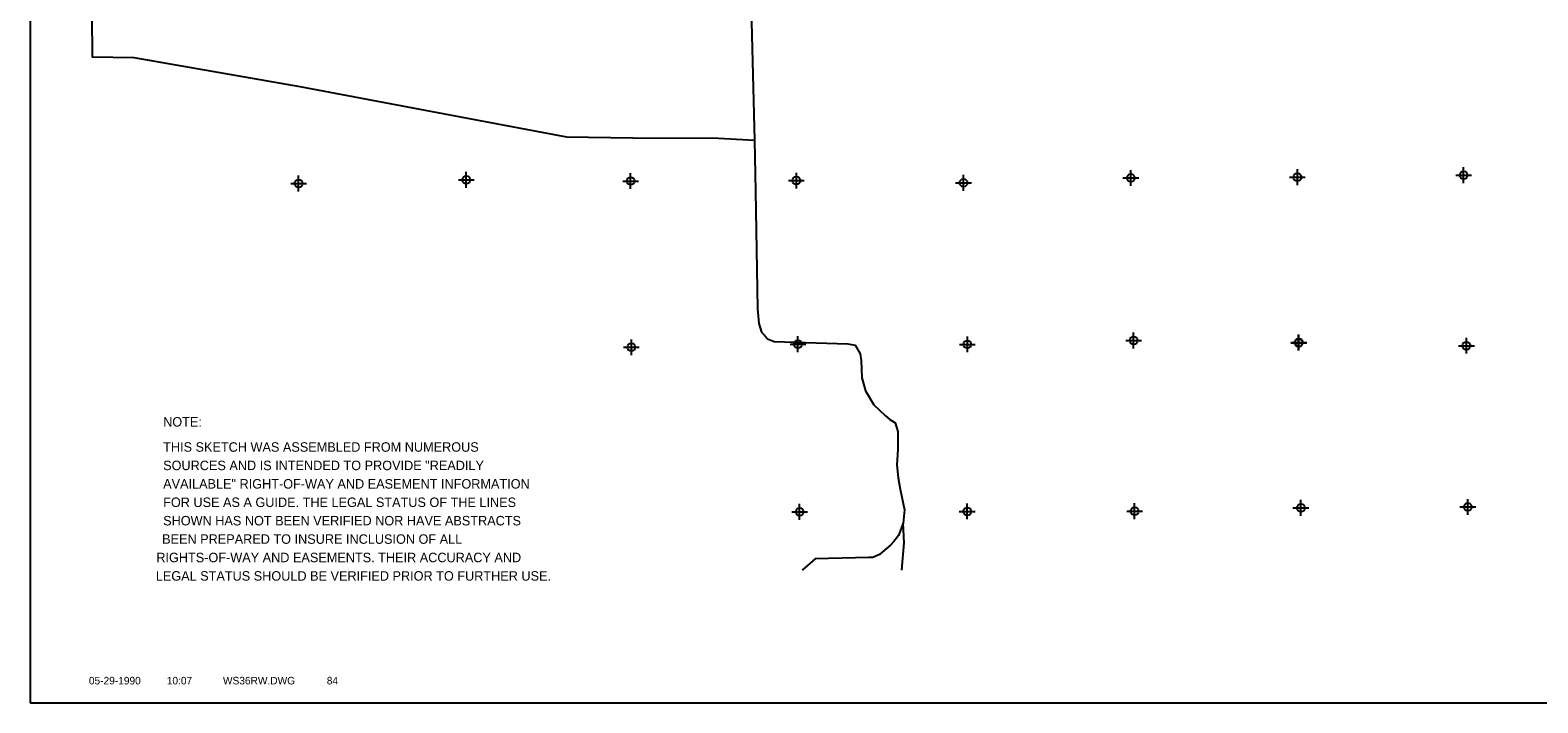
# Model space of a CAD drawing. Extents: x 237786 to 333786, y 832813 to 896850.
# Tile 1 of 3: x 237786 to 285495, y 833850 to 855141. Entities that reach past the tile are written whole.
import ezdxf
from ezdxf.enums import TextEntityAlignment as Align

# ---------------------------------------------------------------- set-up
doc = ezdxf.new("R2010")
doc.units = 0
doc.header["$LTSCALE"] = 800
doc.header["$PDMODE"] = 34
doc.header["$PDSIZE"] = 250
doc.layers.get('0').update_dxf_attribs({"linetype": 'CONTINUOUS'})
for name, color, linetype in [('BORDER', 1, 'CONTINUOUS'), ('MAJROADS', 9, 'CONTINUOUS'), ('SEC', 2, 'CONTINUOUS'), ('TEXT', 7, 'CONTINUOUS')]:
    doc.layers.add(name, color=color, linetype=linetype)

# ---------------------------------------------------------------- blocks, each defined once
blk = doc.blocks.new('LOGON')
at = {"color": 0}
blk.add_attdef('DATE', text='', height=1, dxfattribs=at).set_placement((-1.87, 1.76), align=Align.RIGHT)
for tag, p in [('TIME', (1.56, 1.76)), ('DRAWING', (8.97, 1.76)), ('OPERATOR', (22.66, 1.76))]:
    blk.add_attdef(tag, p, '', height=1, dxfattribs=at)
blk = doc.blocks.new('RWNOTE')
at = {"layer": 'TEXT', "color": 0}
for s, p in [('NOTE:', (0, 0)), ('THIS SKETCH WAS ASSEMBLED FROM NUMEROUS', (0, -796)), ('SOURCES AND IS INTENDED TO PROVIDE "READILY', (0, -1379)), ('AVAILABLE" RIGHT-OF-WAY AND EASEMENT INFORMATION ', (0, -1962)), ('FOR USE AS A GUIDE. THE LEGAL STATUS OF THE LINES', (0, -2545)), ('SHOWN HAS NOT BEEN VERIFIED NOR HAVE ABSTRACTS ', (0, -3128)), ('BEEN PREPARED TO INSURE INCLUSION OF ALL', (-33, -3710)), (' RIGHTS-OF-WAY AND EASEMENTS. THEIR ACCURACY AND ', (-328, -4293)), (' LEGAL STATUS SHOULD BE VERIFIED PRIOR TO FURTHER USE.', (-344, -4876))]:
    blk.add_text(s, height=300, dxfattribs=at).set_placement(p)

msp = doc.modelspace()

# ---------------------------------------------------------------- linework, layer by layer
at = {"layer": 'BORDER', "color": 0}
msp.add_lwpolyline([(237786, 833850), (333786, 833850), (333786, 896850), (237786, 896850)], close=True, dxfattribs=at)
at = {"layer": 'MAJROADS', "color": 0}
for points in [[(239735, 855600), (239750, 854292), (241065, 854274), (246321, 853355), (251625, 852360), (254763, 851766), (256858, 851734), (259564, 851722), (260703, 851654)], [(260600, 855803), (260703, 851654), (260741, 850045), (260797, 846325), (260844, 845855), (260934, 845578), (261009, 845502), (261117, 845375), (261326, 845282), (261661, 845279), (263663, 845214), (263897, 845170), (264054, 844892), (264078, 844683), (264107, 844138), (264221, 843726), (264486, 843280), (264852, 842934), (264994, 842816), (265161, 842714), (265242, 842437), (265241, 842202), (265246, 841867), (265209, 841381), (265256, 840970), (265321, 840610), (265450, 839963), (265413, 839536), (265259, 839144), (265116, 838952), (265006, 838836), (264820, 838678), (264668, 838545), (264450, 838454), (264324, 838455), (262631, 838409), (262217, 838045)], [(265374, 838045), (265442, 838916), (265413, 839536)]]:
    msp.add_lwpolyline(points, dxfattribs=at)
at = {"layer": 'SEC', "color": 0}
for p in [(272616, 850464), (277886, 850486), (283148, 850550), (246281, 850289), (251586, 850402), (256788, 850366), (262033, 850379), (267320, 850309), (262081, 845201), (267443, 845197), (272705, 845320), (277925, 845249), (277933, 845258), (256810, 845104), (283236, 845154), (267439, 839910), (272735, 839915), (277997, 840021), (283281, 840050), (262136, 839897)]:
    msp.add_point(p, dxfattribs=at)

# ---------------------------------------------------------------- block references
at = {"layer": 'TEXT', "color": 0}
msp.add_blockref('RWNOTE', (241995, 842594), dxfattribs=at)
at = {"layer": 'TEXT', "color": 0, "xscale": 240, "yscale": 240, "zscale": 240}
msp.add_blockref('LOGON', (241735, 834011), dxfattribs=at).add_auto_attribs({'DATE': '05-29-1990', 'TIME': '10:07', 'OPERATOR': '84', 'DRAWING': 'WS36RW.DWG'})

doc.saveas('drawing.dxf')
